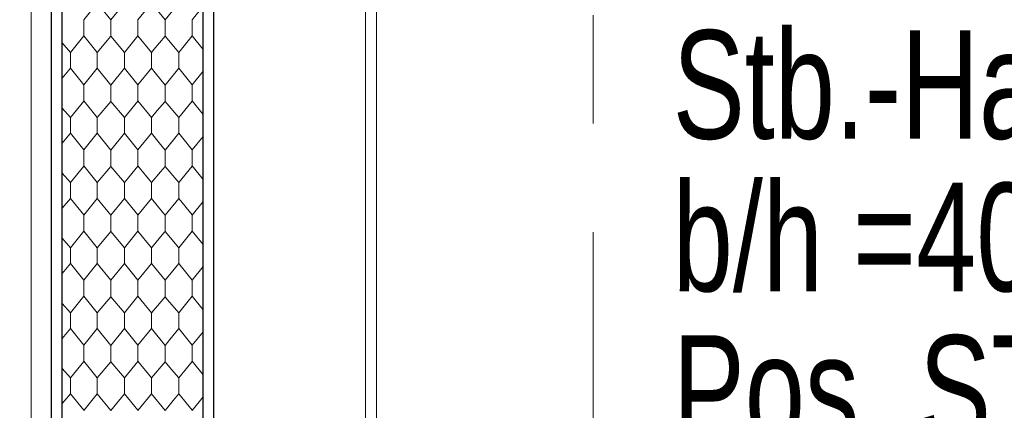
# Model space of a CAD drawing. Header units: metres. Extents: x 1306 to 1412, y -79 to 41.
# Tile 67 of 256: x 1342.591 to 1343.5, y -29.633 to -29.273. Entities that reach past the tile are written whole.
import ezdxf

# ---------------------------------------------------------------- set-up
doc = ezdxf.new("R2010")
doc.units = ezdxf.units.M
doc.header["$PDMODE"] = 65
doc.linetypes.add('AUSGEZOGEN', pattern=[0])
doc.linetypes.add('STRICHPUNKT2_S5', pattern=[0.5, 0.35, -0.05, 0.05, -0.05])
for name, color, linetype, lineweight in [('XR$2$Achsen', 4, 'AUSGEZOGEN', 13), ('XR$2$Wand Mauerwerk nt', 7, 'AUSGEZOGEN', 25), ('XR$3$Maßlinie 1_50', 7, 'AUSGEZOGEN', 25), ('XR$3$Text 1_50', 3, 'AUSGEZOGEN', 18), ('XR$3$Wand Mauerwerk nt', 7, 'AUSGEZOGEN', 25), ('XR$5$Muster', 4, 'AUSGEZOGEN', 13)]:
    doc.layers.add(name, color=color, linetype=linetype, lineweight=lineweight)
doc.styles.add('ARIAL', font='arial.ttf')
doc.dimstyles.new('DIMSTYLE_11', dxfattribs={"dimtxt": 0.15, "dimasz": 0.03, "dimexe": 0, "dimexo": 0, "dimgap": 0.075, "dimtad": 2, "dimrnd": 0.005, "dimzin": 4, "dimdsep": 46, "dimtxsty": 'ARIAL', "dimblk1": 'ALL_ML_STRICH', "dimblk2": 'ALL_ML_STRICH', "dimsah": 1, "dimcen": 0, "dimclrd": 3, "dimclre": 3, "dimclrt": 3, "dimadec": 0, "dimazin": 0, "dimtfac": 1, "dimtdec": 0, "dimtix": 1, "dimtmove": 2, "dimatfit": 3, "dimfxl": 0, "dimtzin": 0, "dimlwd": 0, "dimlwe": 25, "dimarcsym": 0})
doc.dimstyles.new('DIMSTYLE_12', dxfattribs={"dimtxt": 0.15, "dimasz": 0.03, "dimexe": 0, "dimexo": 0, "dimgap": 0.075, "dimtad": 2, "dimdec": 3, "dimrnd": 0.005, "dimzin": 4, "dimdsep": 46, "dimtxsty": 'ARIAL', "dimblk1": 'ALL_ML_STRICH', "dimblk2": 'ALL_ML_STRICH', "dimsah": 1, "dimcen": 0, "dimclrd": 3, "dimclre": 3, "dimclrt": 3, "dimadec": 0, "dimazin": 0, "dimtfac": 1, "dimtdec": 0, "dimtix": 1, "dimtmove": 2, "dimatfit": 3, "dimfxl": 0, "dimtzin": 0, "dimlwd": 0, "dimlwe": 25, "dimarcsym": 0})
doc.dimstyles.new('DIMSTYLE_24', dxfattribs={"dimtxt": 0.225, "dimasz": 0.15, "dimexe": 0, "dimexo": 0, "dimgap": 0.1125, "dimtad": 2, "dimrnd": 0.005, "dimzin": 4, "dimdsep": 46, "dimtxsty": 'ARIAL', "dimblk1": 'ALL_ML_STRICH', "dimblk2": 'ALL_ML_STRICH', "dimsah": 1, "dimcen": 0, "dimclrd": 3, "dimclre": 3, "dimclrt": 3, "dimadec": 0, "dimazin": 0, "dimtfac": 1, "dimtdec": 0, "dimtix": 1, "dimtmove": 2, "dimatfit": 3, "dimfxl": 0, "dimtzin": 0, "dimlwd": 0, "dimlwe": 25, "dimarcsym": 0})

# ---------------------------------------------------------------- blocks, each defined once
blk = doc.blocks.new('ALL_ML_STRICH')
at = {"color": 0, "linetype": 'ByBlock', "lineweight": -2}
for p, q in [((0, -0.5), (0, 0.5)), ((-0.3, -0.3), (0.3, 0.3)), ((-1, 0), (0.5, 0))]:
    blk.add_line(p, q, dxfattribs=at)
blk = doc.blocks.new('*D911')
at = {"layer": 'DEFPOINTS', "color": 3, "linetype": 'AUSGEZOGEN', "lineweight": 25, "transparency": 33554687}
for p in [(1342.77015, -27.77745), (1358.49015, -32.74745), (1342.77015, -40.06944)]:
    blk.add_point(p, dxfattribs=at)
at = {"layer": 'XR$3$Maßlinie 1_50', "color": 3, "linetype": 'AUSGEZOGEN', "lineweight": -2, "transparency": 33554687}
for p, q in [((1342.77015, -39.46944), (1342.77015, -40.06944)), ((1342.77015, -40.06944), (1358.49015, -40.06944)), ((1358.49015, -40.06944), (1358.49015, -40.06944))]:
    blk.add_line(p, q, dxfattribs=at)
at = {"layer": 'XR$3$Maßlinie 1_50', "color": 3, "linetype": 'AUSGEZOGEN', "lineweight": 25, "transparency": 33554687, "xscale": 0.15, "yscale": 0.15, "zscale": 0.15, "rotation": 180}
blk.add_blockref('ALL_ML_STRICH', (1342.77015, -40.06944), dxfattribs=at)
at = {"layer": 'XR$3$Maßlinie 1_50', "color": 3, "linetype": 'AUSGEZOGEN', "lineweight": 25, "transparency": 33554687, "xscale": 0.15, "yscale": 0.15, "zscale": 0.15}
blk.add_blockref('ALL_ML_STRICH', (1358.49015, -40.06944), dxfattribs=at)
at = {"layer": 'XR$3$Maßlinie 1_50', "color": 3, "linetype": 'AUSGEZOGEN', "lineweight": 25, "transparency": 33554687, "insert": (1350.63684, -39.9031), "char_height": 0.225, "width": 0.9, "attachment_point": 5, "style": 'ARIAL'}
blk.add_mtext('\\W0.80;\\A1;{\\fArial|i0|b1;\\A1;{15.72\\H0.148500;\\S^ ;}}', dxfattribs=at)
blk = doc.blocks.new('*D917')
at = {"layer": 'DEFPOINTS', "color": 3, "linetype": 'AUSGEZOGEN', "lineweight": 25, "transparency": 33554687}
for p in [(1369.39624, -28.53325), (1340.42407, -30.41825), (1369.39624, -30.41825)]:
    blk.add_point(p, dxfattribs=at)
at = {"layer": 'XR$3$Maßlinie 1_50', "color": 3, "linetype": 'AUSGEZOGEN', "lineweight": -2, "transparency": 33554687}
for p, q in [((1340.47407, -28.53325), (1340.42407, -28.53325)), ((1340.42407, -30.41825), (1340.42407, -28.53325)), ((1340.47407, -30.41825), (1340.42407, -30.41825))]:
    blk.add_line(p, q, dxfattribs=at)
at = {"layer": 'XR$3$Maßlinie 1_50', "color": 3, "linetype": 'AUSGEZOGEN', "lineweight": 25, "transparency": 33554687, "xscale": 0.03000000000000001, "yscale": 0.03000000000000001, "zscale": 0.03000000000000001}
for p, rotation in [((1340.42407, -28.53325), 90), ((1340.42407, -30.41825), 270)]:
    blk.add_blockref('ALL_ML_STRICH', p, dxfattribs=dict(at, rotation=rotation))
at = {"layer": 'XR$3$Maßlinie 1_50', "color": 3, "linetype": 'AUSGEZOGEN', "lineweight": 25, "transparency": 33554687, "insert": (1340.29652, -29.45484), "char_height": 0.15, "width": 0.6, "attachment_point": 5, "rotation": 90, "style": 'ARIAL'}
blk.add_mtext('\\W0.80;\\A1;{\\A1;{1.88\\H0.099000;\\S5^ ;}}', dxfattribs=at)
blk = doc.blocks.new('*D932')
at = {"layer": 'DEFPOINTS', "color": 3, "linetype": 'AUSGEZOGEN', "lineweight": 25, "transparency": 33554687}
for p in [(1366.20544, -27.40825), (1338.82407, -34.79325), (1366.11182, -34.79325)]:
    blk.add_point(p, dxfattribs=at)
at = {"layer": 'XR$3$Maßlinie 1_50', "color": 3, "linetype": 'AUSGEZOGEN', "lineweight": -2, "transparency": 33554687}
for p, q in [((1338.87407, -27.40825), (1338.82407, -27.40825)), ((1338.82407, -34.79325), (1338.82407, -27.40825)), ((1338.87407, -34.79325), (1338.82407, -34.79325))]:
    blk.add_line(p, q, dxfattribs=at)
at = {"layer": 'XR$3$Maßlinie 1_50', "color": 3, "linetype": 'AUSGEZOGEN', "lineweight": 25, "transparency": 33554687, "xscale": 0.03000000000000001, "yscale": 0.03000000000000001, "zscale": 0.03000000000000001}
for p, rotation in [((1338.82407, -27.40825), 90), ((1338.82407, -34.79325), 270)]:
    blk.add_blockref('ALL_ML_STRICH', p, dxfattribs=dict(at, rotation=rotation))
at = {"layer": 'XR$3$Maßlinie 1_50', "color": 3, "linetype": 'AUSGEZOGEN', "lineweight": 25, "transparency": 33554687, "insert": (1338.69641, -31.07984), "char_height": 0.15, "width": 0.6, "attachment_point": 5, "rotation": 90, "style": 'ARIAL'}
blk.add_mtext('\\W0.80;\\A1;{\\A1;{7.38\\H0.099000;\\S5^ ;}}', dxfattribs=at)
blk = doc.blocks.new('*D941')
at = {"layer": 'DEFPOINTS', "color": 3, "linetype": 'AUSGEZOGEN', "lineweight": 25, "transparency": 33554687}
for p in [(1345.78099, -15.81825), (1336.42407, -30.11825), (1345.78099, -30.11825)]:
    blk.add_point(p, dxfattribs=at)
at = {"layer": 'XR$3$Maßlinie 1_50', "color": 3, "linetype": 'AUSGEZOGEN', "lineweight": -2, "transparency": 33554687}
for p, q in [((1337.02407, -15.81825), (1336.42407, -15.81825)), ((1336.42407, -30.11825), (1336.42407, -15.81825)), ((1337.02407, -30.11825), (1336.42407, -30.11825))]:
    blk.add_line(p, q, dxfattribs=at)
at = {"layer": 'XR$3$Maßlinie 1_50', "color": 3, "linetype": 'AUSGEZOGEN', "lineweight": 25, "transparency": 33554687, "xscale": 0.15, "yscale": 0.15, "zscale": 0.15}
for p, rotation in [((1336.42407, -15.81825), 90), ((1336.42407, -30.11825), 270)]:
    blk.add_blockref('ALL_ML_STRICH', p, dxfattribs=dict(at, rotation=rotation))
at = {"layer": 'XR$3$Maßlinie 1_50', "color": 3, "linetype": 'AUSGEZOGEN', "lineweight": 25, "transparency": 33554687, "insert": (1336.25774, -22.96168), "char_height": 0.225, "width": 0.9, "attachment_point": 5, "rotation": 90, "style": 'ARIAL'}
blk.add_mtext('\\W0.80;\\A1;{\\fArial|i0|b1;\\A1;{14.30\\H0.148500;\\S^ ;}}', dxfattribs=at)
blk = doc.blocks.new('*D947')
at = {"layer": 'DEFPOINTS', "color": 3, "linetype": 'AUSGEZOGEN', "lineweight": 25, "transparency": 33554687}
for p in [(1360.44309, -16.21825), (1338.02407, -29.71825), (1360.44309, -29.71825)]:
    blk.add_point(p, dxfattribs=at)
at = {"layer": 'XR$3$Maßlinie 1_50', "color": 3, "linetype": 'AUSGEZOGEN', "lineweight": -2, "transparency": 33554687}
for p, q in [((1338.07407, -16.21825), (1338.02407, -16.21825)), ((1338.02407, -29.71825), (1338.02407, -16.21825)), ((1338.07407, -29.71825), (1338.02407, -29.71825))]:
    blk.add_line(p, q, dxfattribs=at)
at = {"layer": 'XR$3$Maßlinie 1_50', "color": 3, "linetype": 'AUSGEZOGEN', "lineweight": 25, "transparency": 33554687, "xscale": 0.03000000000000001, "yscale": 0.03000000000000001, "zscale": 0.03000000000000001}
for p, rotation in [((1338.02407, -16.21825), 90), ((1338.02407, -29.71825), 270)]:
    blk.add_blockref('ALL_ML_STRICH', p, dxfattribs=dict(at, rotation=rotation))
at = {"layer": 'XR$3$Maßlinie 1_50', "color": 3, "linetype": 'AUSGEZOGEN', "lineweight": 25, "transparency": 33554687, "insert": (1337.89641, -22.96399), "char_height": 0.15, "width": 0.6, "attachment_point": 5, "rotation": 90, "style": 'ARIAL'}
blk.add_mtext('\\W0.80;\\A1;{\\A1;{13.50\\H0.099000;\\S^ ;}}', dxfattribs=at)
blk = doc.blocks.new('*D954')
at = {"layer": 'DEFPOINTS', "color": 3, "linetype": 'AUSGEZOGEN', "lineweight": 25, "transparency": 33554687}
for p in [(1348.57715, -16.21825), (1337.22407, -29.71825), (1351.26204, -29.71825)]:
    blk.add_point(p, dxfattribs=at)
at = {"layer": 'XR$3$Maßlinie 1_50', "color": 3, "linetype": 'AUSGEZOGEN', "lineweight": -2, "transparency": 33554687}
for p, q in [((1337.27407, -16.21825), (1337.22407, -16.21825)), ((1337.22407, -29.71825), (1337.22407, -16.21825)), ((1337.27407, -29.71825), (1337.22407, -29.71825))]:
    blk.add_line(p, q, dxfattribs=at)
at = {"layer": 'XR$3$Maßlinie 1_50', "color": 3, "linetype": 'AUSGEZOGEN', "lineweight": 25, "transparency": 33554687, "xscale": 0.03000000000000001, "yscale": 0.03000000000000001, "zscale": 0.03000000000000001}
for p, rotation in [((1337.22407, -16.21825), 90), ((1337.22407, -29.71825), 270)]:
    blk.add_blockref('ALL_ML_STRICH', p, dxfattribs=dict(at, rotation=rotation))
at = {"layer": 'XR$3$Maßlinie 1_50', "color": 3, "linetype": 'AUSGEZOGEN', "lineweight": 25, "transparency": 33554687, "insert": (1337.09641, -22.96399), "char_height": 0.15, "width": 0.6, "attachment_point": 5, "rotation": 90, "style": 'ARIAL'}
blk.add_mtext('\\W0.80;\\A1;{\\A1;{13.50\\H0.099000;\\S^ ;}}', dxfattribs=at)
blk = doc.blocks.new('*D957')
at = {"layer": 'DEFPOINTS', "color": 3, "linetype": 'AUSGEZOGEN', "lineweight": 25, "transparency": 33554687}
for p in [(1342.62715, -29.02325), (1341.22407, -30.11825), (1342.96015, -30.11825)]:
    blk.add_point(p, dxfattribs=at)
at = {"layer": 'XR$3$Maßlinie 1_50', "color": 3, "linetype": 'AUSGEZOGEN', "lineweight": -2, "transparency": 33554687}
for p, q in [((1341.27407, -29.02325), (1341.22407, -29.02325)), ((1341.22407, -30.11825), (1341.22407, -29.02325)), ((1341.27407, -30.11825), (1341.22407, -30.11825))]:
    blk.add_line(p, q, dxfattribs=at)
at = {"layer": 'XR$3$Maßlinie 1_50', "color": 3, "linetype": 'AUSGEZOGEN', "lineweight": 25, "transparency": 33554687, "xscale": 0.03000000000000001, "yscale": 0.03000000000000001, "zscale": 0.03000000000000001}
for p, rotation in [((1341.22407, -29.02325), 90), ((1341.22407, -30.11825), 270)]:
    blk.add_blockref('ALL_ML_STRICH', p, dxfattribs=dict(at, rotation=rotation))
at = {"layer": 'XR$3$Maßlinie 1_50', "color": 3, "linetype": 'AUSGEZOGEN', "lineweight": 25, "transparency": 33554687, "insert": (1341.09652, -29.54984), "char_height": 0.15, "width": 0.6, "attachment_point": 5, "rotation": 90, "style": 'ARIAL'}
blk.add_mtext('\\W0.80;\\A1;{\\A1;{1.09\\H0.099000;\\S5^ ;}}', dxfattribs=at)
blk = doc.blocks.new('*D1077')
at = {"layer": 'DEFPOINTS', "color": 3, "linetype": 'AUSGEZOGEN', "lineweight": 25, "transparency": 33554687}
for p in [(1366.66016, -27.40825), (1339.62407, -34.79325), (1366.6683, -34.79325)]:
    blk.add_point(p, dxfattribs=at)
at = {"layer": 'XR$3$Maßlinie 1_50', "color": 3, "linetype": 'AUSGEZOGEN', "lineweight": -2, "transparency": 33554687}
for p, q in [((1339.67407, -27.40825), (1339.62407, -27.40825)), ((1339.62407, -34.79325), (1339.62407, -27.40825)), ((1339.67407, -34.79325), (1339.62407, -34.79325))]:
    blk.add_line(p, q, dxfattribs=at)
at = {"layer": 'XR$3$Maßlinie 1_50', "color": 3, "linetype": 'AUSGEZOGEN', "lineweight": 25, "transparency": 33554687, "xscale": 0.03000000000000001, "yscale": 0.03000000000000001, "zscale": 0.03000000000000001}
for p, rotation in [((1339.62407, -27.40825), 90), ((1339.62407, -34.79325), 270)]:
    blk.add_blockref('ALL_ML_STRICH', p, dxfattribs=dict(at, rotation=rotation))
at = {"layer": 'XR$3$Maßlinie 1_50', "color": 3, "linetype": 'AUSGEZOGEN', "lineweight": 25, "transparency": 33554687, "insert": (1339.49641, -31.07984), "char_height": 0.15, "width": 0.6, "attachment_point": 5, "rotation": 90, "style": 'ARIAL'}
blk.add_mtext('\\W0.80;\\A1;{\\A1;{7.38\\H0.099000;\\S5^ ;}}', dxfattribs=at)
blk = doc.blocks.new('MUSTER_1')
at = {"layer": 'XR$5$Muster', "color": 52, "linetype": 'AUSGEZOGEN', "lineweight": 13, "transparency": 33554687}
for p, q in [((1342.75, -29.27262), (1342.76015, -29.2601)), ((1342.65, -29.28), (1342.65, -29.27262)), ((1342.67495, -29.27274), (1342.67495, -29.28)), ((1342.7, -29.28), (1342.7, -29.27262)), ((1342.72495, -29.27274), (1342.72495, -29.28)), ((1342.75, -29.28), (1342.75, -29.27262)), ((1342.65, -29.28738), (1342.65, -29.28)), ((1342.67495, -29.28786), (1342.67495, -29.28)), ((1342.7, -29.28738), (1342.7, -29.28)), ((1342.72495, -29.28786), (1342.72495, -29.28)), ((1342.75, -29.28738), (1342.75, -29.28)), ((1342.65, -29.2875), (1342.63755, -29.30274)), ((1342.66245, -29.30274), (1342.65, -29.28738)), ((1342.7, -29.2875), (1342.68755, -29.30274)), ((1342.71245, -29.30274), (1342.7, -29.28738)), ((1342.75, -29.2875), (1342.73755, -29.30274)), ((1342.76015, -29.2999), (1342.75, -29.28738)), ((1342.63755, -29.30274), (1342.63015, -29.294)), ((1342.63755, -29.31726), (1342.63755, -29.30274)), ((1342.66245, -29.30274), (1342.66245, -29.31726)), ((1342.68755, -29.31726), (1342.68755, -29.30274)), ((1342.71245, -29.30274), (1342.71245, -29.31726)), ((1342.73755, -29.31726), (1342.73755, -29.30274)), ((1342.63015, -29.32636), (1342.63755, -29.31726)), ((1342.65, -29.3325), (1342.63755, -29.31726)), ((1342.7, -29.3325), (1342.68755, -29.31726)), ((1342.75, -29.3325), (1342.73755, -29.31726)), ((1342.75, -29.33262), (1342.76015, -29.3201)), ((1342.65, -29.34), (1342.65, -29.33262)), ((1342.67495, -29.33274), (1342.67495, -29.34)), ((1342.7, -29.34), (1342.7, -29.33262)), ((1342.72495, -29.33274), (1342.72495, -29.34)), ((1342.75, -29.34), (1342.75, -29.33262)), ((1342.65, -29.3475), (1342.63755, -29.36274)), ((1342.65, -29.34738), (1342.65, -29.34)), ((1342.66245, -29.36274), (1342.65, -29.34738)), ((1342.67495, -29.34786), (1342.67495, -29.34)), ((1342.7, -29.3475), (1342.68755, -29.36274)), ((1342.7, -29.34738), (1342.7, -29.34)), ((1342.71245, -29.36274), (1342.7, -29.34738)), ((1342.72495, -29.34786), (1342.72495, -29.34)), ((1342.75, -29.3475), (1342.73755, -29.36274)), ((1342.75, -29.34738), (1342.75, -29.34)), ((1342.76015, -29.3599), (1342.75, -29.34738)), ((1342.63755, -29.36274), (1342.63015, -29.354)), ((1342.63755, -29.37726), (1342.63755, -29.36274)), ((1342.66245, -29.36274), (1342.66245, -29.37726)), ((1342.68755, -29.37726), (1342.68755, -29.36274)), ((1342.71245, -29.36274), (1342.71245, -29.37726)), ((1342.73755, -29.37726), (1342.73755, -29.36274)), ((1342.63015, -29.38636), (1342.63755, -29.37726)), ((1342.65, -29.3925), (1342.63755, -29.37726)), ((1342.7, -29.3925), (1342.68755, -29.37726)), ((1342.75, -29.3925), (1342.73755, -29.37726)), ((1342.75, -29.39262), (1342.76015, -29.3801)), ((1342.65, -29.4), (1342.65, -29.39262)), ((1342.67495, -29.39274), (1342.67495, -29.4)), ((1342.7, -29.4), (1342.7, -29.39262)), ((1342.72495, -29.39274), (1342.72495, -29.4)), ((1342.75, -29.4), (1342.75, -29.39262)), ((1342.65, -29.40738), (1342.65, -29.4)), ((1342.67495, -29.40786), (1342.67495, -29.4)), ((1342.7, -29.40738), (1342.7, -29.4)), ((1342.72495, -29.40786), (1342.72495, -29.4)), ((1342.75, -29.40738), (1342.75, -29.4)), ((1342.65, -29.4075), (1342.63755, -29.42274)), ((1342.66245, -29.42274), (1342.65, -29.40738)), ((1342.7, -29.4075), (1342.68755, -29.42274)), ((1342.71245, -29.42274), (1342.7, -29.40738)), ((1342.75, -29.4075), (1342.73755, -29.42274)), ((1342.76015, -29.4199), (1342.75, -29.40738)), ((1342.63755, -29.42274), (1342.63015, -29.414)), ((1342.63755, -29.43726), (1342.63755, -29.42274)), ((1342.66245, -29.42274), (1342.66245, -29.43726)), ((1342.68755, -29.43726), (1342.68755, -29.42274)), ((1342.71245, -29.42274), (1342.71245, -29.43726)), ((1342.73755, -29.43726), (1342.73755, -29.42274)), ((1342.63015, -29.44636), (1342.63755, -29.43726)), ((1342.65, -29.4525), (1342.63755, -29.43726)), ((1342.7, -29.4525), (1342.68755, -29.43726)), ((1342.75, -29.4525), (1342.73755, -29.43726)), ((1342.75, -29.45262), (1342.76015, -29.4401)), ((1342.65, -29.46), (1342.65, -29.45262)), ((1342.67495, -29.45274), (1342.67495, -29.46)), ((1342.7, -29.46), (1342.7, -29.45262)), ((1342.72495, -29.45274), (1342.72495, -29.46)), ((1342.75, -29.46), (1342.75, -29.45262)), ((1342.65, -29.46738), (1342.65, -29.46)), ((1342.67495, -29.46786), (1342.67495, -29.46)), ((1342.7, -29.46738), (1342.7, -29.46)), ((1342.72495, -29.46786), (1342.72495, -29.46)), ((1342.75, -29.46738), (1342.75, -29.46)), ((1342.63755, -29.48274), (1342.63015, -29.474)), ((1342.65, -29.4675), (1342.63755, -29.48274)), ((1342.66245, -29.48274), (1342.65, -29.46738)), ((1342.7, -29.4675), (1342.68755, -29.48274)), ((1342.71245, -29.48274), (1342.7, -29.46738)), ((1342.75, -29.4675), (1342.73755, -29.48274)), ((1342.76015, -29.4799), (1342.75, -29.46738)), ((1342.63755, -29.49726), (1342.63755, -29.48274)), ((1342.66245, -29.48274), (1342.66245, -29.49726)), ((1342.68755, -29.49726), (1342.68755, -29.48274)), ((1342.71245, -29.48274), (1342.71245, -29.49726)), ((1342.73755, -29.49726), (1342.73755, -29.48274)), ((1342.63015, -29.50636), (1342.63755, -29.49726)), ((1342.65, -29.5125), (1342.63755, -29.49726)), ((1342.7, -29.5125), (1342.68755, -29.49726)), ((1342.75, -29.5125), (1342.73755, -29.49726)), ((1342.75, -29.51262), (1342.76015, -29.5001)), ((1342.65, -29.52), (1342.65, -29.51262)), ((1342.65, -29.52738), (1342.65, -29.52)), ((1342.67495, -29.51274), (1342.67495, -29.52)), ((1342.67495, -29.52786), (1342.67495, -29.52)), ((1342.7, -29.52), (1342.7, -29.51262)), ((1342.7, -29.52738), (1342.7, -29.52)), ((1342.72495, -29.51274), (1342.72495, -29.52)), ((1342.72495, -29.52786), (1342.72495, -29.52)), ((1342.75, -29.52), (1342.75, -29.51262)), ((1342.75, -29.52738), (1342.75, -29.52)), ((1342.65, -29.5275), (1342.63755, -29.54274)), ((1342.66245, -29.54274), (1342.65, -29.52738)), ((1342.7, -29.5275), (1342.68755, -29.54274)), ((1342.71245, -29.54274), (1342.7, -29.52738)), ((1342.75, -29.5275), (1342.73755, -29.54274)), ((1342.76015, -29.5399), (1342.75, -29.52738)), ((1342.63755, -29.54274), (1342.63015, -29.534)), ((1342.63755, -29.55726), (1342.63755, -29.54274)), ((1342.66245, -29.54274), (1342.66245, -29.55726)), ((1342.68755, -29.55726), (1342.68755, -29.54274)), ((1342.71245, -29.54274), (1342.71245, -29.55726)), ((1342.73755, -29.55726), (1342.73755, -29.54274)), ((1342.63015, -29.56636), (1342.63755, -29.55726)), ((1342.65, -29.5725), (1342.63755, -29.55726)), ((1342.7, -29.5725), (1342.68755, -29.55726)), ((1342.75, -29.5725), (1342.73755, -29.55726)), ((1342.75, -29.57262), (1342.76015, -29.5601)), ((1342.65, -29.58), (1342.65, -29.57262)), ((1342.67495, -29.57274), (1342.67495, -29.58)), ((1342.7, -29.58), (1342.7, -29.57262)), ((1342.72495, -29.57274), (1342.72495, -29.58)), ((1342.75, -29.58), (1342.75, -29.57262)), ((1342.65, -29.58738), (1342.65, -29.58)), ((1342.67495, -29.58786), (1342.67495, -29.58)), ((1342.7, -29.58738), (1342.7, -29.58)), ((1342.72495, -29.58786), (1342.72495, -29.58)), ((1342.75, -29.58738), (1342.75, -29.58)), ((1342.65, -29.5875), (1342.63755, -29.60274)), ((1342.66245, -29.60274), (1342.65, -29.58738)), ((1342.7, -29.5875), (1342.68755, -29.60274)), ((1342.71245, -29.60274), (1342.7, -29.58738)), ((1342.75, -29.5875), (1342.73755, -29.60274)), ((1342.76015, -29.5999), (1342.75, -29.58738)), ((1342.63755, -29.60274), (1342.63015, -29.594)), ((1342.63755, -29.61726), (1342.63755, -29.60274)), ((1342.66245, -29.60274), (1342.66245, -29.61726)), ((1342.68755, -29.61726), (1342.68755, -29.60274)), ((1342.71245, -29.60274), (1342.71245, -29.61726)), ((1342.73755, -29.61726), (1342.73755, -29.60274)), ((1342.63015, -29.62636), (1342.63755, -29.61726)), ((1342.65, -29.6325), (1342.63755, -29.61726)), ((1342.7, -29.6325), (1342.68755, -29.61726)), ((1342.75, -29.6325), (1342.73755, -29.61726)), ((1342.75, -29.63262), (1342.76015, -29.6201))]:
    blk.add_line(p, q, dxfattribs=at)
for points in [[(1342.65, -29.27262), (1342.66245, -29.25726), (1342.67495, -29.27274), (1342.68755, -29.25726)], [(1342.7, -29.27262), (1342.71238, -29.25735), (1342.71238, -29.25735), (1342.71245, -29.25726), (1342.72495, -29.27274), (1342.73755, -29.25726)], [(1342.68755, -29.30274), (1342.67495, -29.28786), (1342.66245, -29.30274)], [(1342.73755, -29.30274), (1342.72495, -29.28786), (1342.71472, -29.30004), (1342.71472, -29.30004), (1342.71245, -29.30274)], [(1342.65, -29.33262), (1342.66245, -29.31726), (1342.67495, -29.33274), (1342.68755, -29.31726)], [(1342.7, -29.33262), (1342.71245, -29.31726), (1342.7159, -29.32153), (1342.7159, -29.32153), (1342.72495, -29.33274), (1342.73755, -29.31726)], [(1342.68755, -29.36274), (1342.67495, -29.34786), (1342.66245, -29.36274)], [(1342.73755, -29.36274), (1342.72495, -29.34786), (1342.71781, -29.35636), (1342.71781, -29.35636), (1342.71245, -29.36274)], [(1342.65, -29.39262), (1342.66245, -29.37726), (1342.67495, -29.39274), (1342.68755, -29.37726)], [(1342.7, -29.39262), (1342.71245, -29.37726), (1342.71943, -29.3859), (1342.71943, -29.3859), (1342.72495, -29.39274), (1342.73755, -29.37726)], [(1342.68755, -29.42274), (1342.67495, -29.40786), (1342.66245, -29.42274)], [(1342.73755, -29.42274), (1342.72495, -29.40786), (1342.7209, -29.41269), (1342.7209, -29.41269), (1342.71245, -29.42274)], [(1342.65, -29.45262), (1342.66245, -29.43726), (1342.67495, -29.45274), (1342.68755, -29.43726)], [(1342.7, -29.45262), (1342.71245, -29.43726), (1342.72296, -29.45027), (1342.72296, -29.45027), (1342.72495, -29.45274), (1342.73755, -29.43726)], [(1342.68755, -29.48274), (1342.67495, -29.46786), (1342.66245, -29.48274)], [(1342.73755, -29.48274), (1342.72495, -29.46786), (1342.72399, -29.46901), (1342.72399, -29.46901), (1342.71245, -29.48274)], [(1342.65, -29.51262), (1342.66245, -29.49726), (1342.67495, -29.51274), (1342.68755, -29.49726)], [(1342.7, -29.51262), (1342.71245, -29.49726), (1342.72495, -29.51274), (1342.72629, -29.51109), (1342.72629, -29.51109), (1342.73755, -29.49726)], [(1342.68755, -29.54274), (1342.67495, -29.52786), (1342.66245, -29.54274)], [(1342.73755, -29.54274), (1342.72737, -29.53072), (1342.72737, -29.53072), (1342.72495, -29.52786), (1342.71245, -29.54274)], [(1342.65, -29.57262), (1342.66245, -29.55726), (1342.67495, -29.57274), (1342.68755, -29.55726)], [(1342.7, -29.57262), (1342.71245, -29.55726), (1342.72495, -29.57274), (1342.72938, -29.5673), (1342.72938, -29.5673), (1342.73755, -29.55726)], [(1342.68755, -29.60274), (1342.67495, -29.58786), (1342.66245, -29.60274)], [(1342.73755, -29.60274), (1342.73089, -29.59488), (1342.73089, -29.59488), (1342.72495, -29.58786), (1342.71245, -29.60274)], [(1342.65, -29.63262), (1342.66245, -29.61726), (1342.67495, -29.63274), (1342.68755, -29.61726)], [(1342.7, -29.63262), (1342.71245, -29.61726), (1342.72495, -29.63274), (1342.73246, -29.62351), (1342.73246, -29.62351), (1342.73755, -29.61726)]]:
    blk.add_lwpolyline(points, dxfattribs=at)

msp = doc.modelspace()

# ---------------------------------------------------------------- linework, layer by layer
at = {"layer": 'XR$2$Achsen', "color": 4, "linetype": 'STRICHPUNKT2_S5', "lineweight": 13, "transparency": 33554687}
msp.add_line((1343.12015, -15.81825), (1343.12015, -30.11825), dxfattribs=at)
at = {"layer": 'XR$2$Wand Mauerwerk nt', "color": 4, "linetype": 'AUSGEZOGEN', "lineweight": 13, "transparency": 33554687}
for p, q in [((1342.60153, -30.28686), (1342.60153, -28.96825)), ((1342.92015, -29.71825), (1342.92015, -29.06925))]:
    msp.add_line(p, q, dxfattribs=at)
at = {"layer": 'XR$2$Wand Mauerwerk nt', "color": 4, "linetype": 'AUSGEZOGEN', "lineweight": 25, "transparency": 33554687}
for p, q in [((1342.62015, -30.26825), (1342.62015, -28.96825)), ((1342.63015, -30.25825), (1342.63015, -28.96825)), ((1342.76015, -30.12825), (1342.76015, -28.96825)), ((1342.77015, -29.71825), (1342.77015, -28.96825))]:
    msp.add_line(p, q, dxfattribs=at)
at = {"layer": 'XR$3$Wand Mauerwerk nt', "color": 52, "linetype": 'AUSGEZOGEN', "lineweight": 13, "transparency": 33554687}
msp.add_line((1342.91015, -29.10325), (1342.91015, -29.72725), dxfattribs=at)

# ---------------------------------------------------------------- block references
at = {"layer": 'XR$5$Muster', "color": 52, "linetype": 'AUSGEZOGEN', "lineweight": 13, "transparency": 33554687}
msp.add_blockref('MUSTER_1', (0, 0), dxfattribs=at)

# ---------------------------------------------------------------- texts
at = {"layer": 'XR$3$Text 1_50', "color": 4, "linetype": 'AUSGEZOGEN', "lineweight": 35, "transparency": 33554687, "insert": (1343.19363, -29.28229), "char_height": 0.1, "width": 1.4739449, "attachment_point": 1, "line_spacing_factor": 0.843373, "style": 'ARIAL'}
msp.add_mtext('\\A1;{\\fArial|i0|b0;\\H0.100000;\\W0.714286;\\C4;Stb.-Hallenstütze}\\P{\\fArial|i0|b0;\\H0.100000;\\W0.714286;\\C4;b/h =40/70cm, B 500SA, C30/37}\\P{\\fArial|i0|b0;\\H0.100000;\\W0.714286;\\C4;Pos. ST01}\\P', dxfattribs=at)

# ---------------------------------------------------------------- dimensions: what is measured, and where the dimension line sits
at = {"layer": 'XR$3$Maßlinie 1_50', "color": 3, "linetype": 'AUSGEZOGEN', "lineweight": 25, "transparency": 33554687}
for base, p1, p2, dimstyle, picture, middle in [((1336.42407, -15.81825), (1337.02407, -30.11825), (1337.02407, -15.81825), 'DIMSTYLE_24', '*D941', (1336.25774, -22.96168)), ((1337.22407, -16.21825), (1337.27407, -29.71825), (1337.27407, -16.21825), 'DIMSTYLE_11', '*D954', (1337.09641, -22.96399)), ((1338.02407, -16.21825), (1338.07407, -29.71825), (1338.07407, -16.21825), 'DIMSTYLE_11', '*D947', (1337.89641, -22.96399)), ((1338.82407, -27.40825), (1338.87407, -34.79325), (1338.87407, -27.40825), 'DIMSTYLE_12', '*D932', (1338.69641, -31.07984)), ((1339.62407, -27.40825), (1339.67407, -34.79325), (1339.67407, -27.40825), 'DIMSTYLE_12', '*D1077', (1339.49641, -31.07984)), ((1340.42407, -28.53325), (1340.47407, -30.41825), (1340.47407, -28.53325), 'DIMSTYLE_12', '*D917', (1340.29652, -29.45484)), ((1341.22407, -29.02325), (1341.27407, -30.11825), (1341.27407, -29.02325), 'DIMSTYLE_12', '*D957', (1341.09652, -29.54984))]:
    dim = msp.add_linear_dim(base=base, p1=p1, p2=p2, angle=90, dimstyle=dimstyle, override={"dimpost": '<>', "dimclrd": 3, "dimclre": 3, "dimclrt": 3, "dimlwd": 0, "dimlwe": 25}, dxfattribs=at)
    dim.commit()
    dim.dimension.update_dxf_attribs({"geometry": picture, "text_midpoint": middle, "dimtype": 160})
dim = msp.add_linear_dim(base=(1358.49015, -40.06944), p1=(1342.77015, -39.46944), p2=(1358.49015, -40.06944), dimstyle='DIMSTYLE_24', override={"dimpost": '<>', "dimclrd": 3, "dimclre": 3, "dimclrt": 3, "dimlwd": 0, "dimlwe": 25}, dxfattribs=at)
dim.commit()
dim.dimension.update_dxf_attribs({"geometry": '*D911', "text_midpoint": (1350.63684, -39.9031), "dimtype": 160})

doc.saveas('drawing.dxf')
